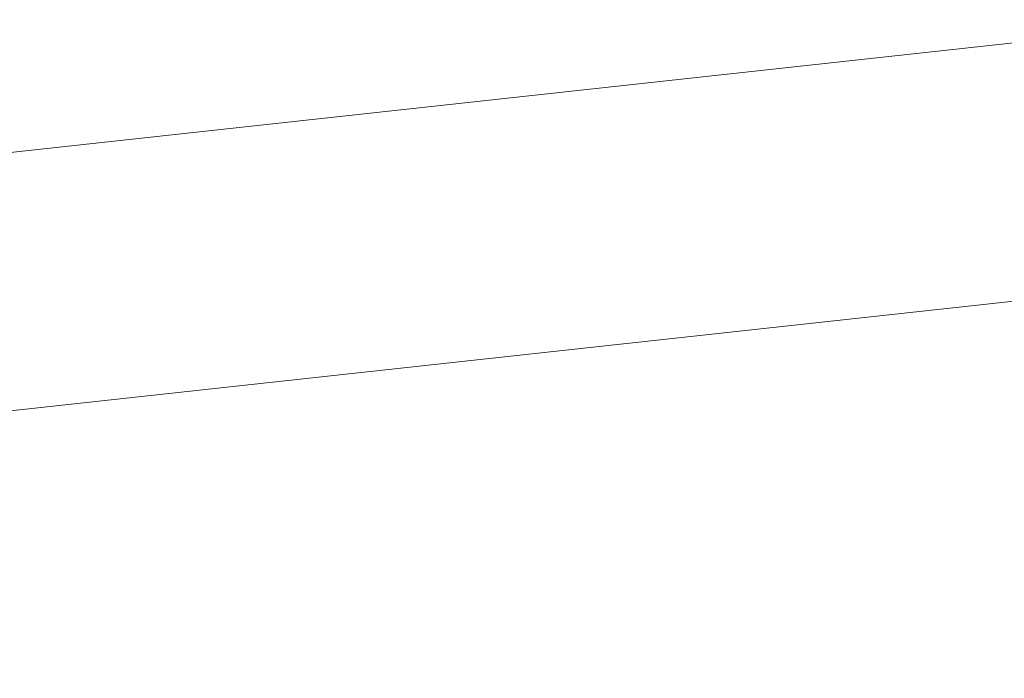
# Model space of a CAD drawing. Header units: millimetres. Extents: x 5 to 418, y 2 to 292.
# Tile 11 of 43: x 142.2 to 143.76, y 31.79 to 32.83. Entities that reach past the tile are written whole.
import ezdxf

# ---------------------------------------------------------------- set-up
doc = ezdxf.new("R2010")
doc.units = ezdxf.units.MM

msp = doc.modelspace()

# ---------------------------------------------------------------- linework, layer by layer
at = {"color": 7, "linetype": 'Continuous', "lineweight": 18}
for p, q in [((139.8168, 32.3636), (144.4965, 32.8746)), ((144.6006, 32.4755), (139.9209, 31.9644))]:
    msp.add_line(p, q, dxfattribs=at)
at = {"color": 7, "linetype": 'Continuous', "lineweight": 25}
for points, knots in [([(145.3796, 38.8523), (145.3043, 38.8881), (145.1538, 38.9595), (144.922, 39.0561), (144.6862, 39.1446), (144.4464, 39.2242), (144.203, 39.2952), (143.9564, 39.3574), (143.7069, 39.4109), (143.4054, 39.4644), (142.977, 39.5211), (142.4303, 39.5565), (141.8539, 39.5499), (141.123, 39.4957), (140.2163, 39.3486), (138.7206, 38.9216), (136.8679, 38.0512), (135.1492, 36.7795), (134.0789, 35.7296), (133.5065, 35.0845), (133.0114, 34.471), (132.3852, 33.585), (131.8281, 32.6106), (131.4181, 31.7193), (131.1738, 31.0917), (130.9948, 30.556), (130.9057, 30.23), (130.8654, 30.0828)], [0, 0, 0, 0, 0.015877, 0.031725, 0.047536, 0.063304, 0.079022, 0.094683, 0.110279, 0.125806, 0.150402, 0.18813, 0.222864, 0.250489, 0.313247, 0.37544, 0.500291, 0.624837, 0.687395, 0.717361, 0.74961, 0.801475, 0.87472, 0.913753, 0.947624, 0.976351, 1, 1, 1, 1]), ([(130.8654, 30.0828), (131.1399, 30.8693), (131.6889, 32.4424), (133.1328, 34.6125), (134.9228, 36.4766), (136.9908, 37.9256), (139.1931, 38.8604), (141.3892, 39.2243), (143.4375, 39.0027), (145.2037, 38.2025), (146.5752, 36.88), (147.4645, 35.1244), (147.8068, 33.043), (147.5843, 30.7744), (146.8097, 28.4637), (145.5225, 26.2583), (143.8117, 24.3039), (141.7825, 22.7216), (139.5555, 21.6189), (137.277, 21.0634), (135.103, 21.1059), (133.261, 21.6305), (132.3639, 22.3697), (131.9797, 22.6863)], [0, 0, 0, 0, 0.0485, 0.09702, 0.14447, 0.192878, 0.241469, 0.288957, 0.337259, 0.385903, 0.433465, 0.481642, 0.530324, 0.577995, 0.626032, 0.674734, 0.722547, 0.770428, 0.819134, 0.867108, 0.914834, 0.963527, 1, 1, 1, 1]), ([(146.1367, 37.1559), (146.4705, 36.6714), (147.1719, 35.6535), (147.5877, 33.6502), (147.4896, 31.4166), (146.8251, 29.1004), (145.6391, 26.8613), (144.0068, 24.8446), (142.0348, 23.1758), (139.8377, 21.9669), (137.4617, 21.2648), (135.0809, 21.224), (133.0767, 21.758), (132.1663, 22.564), (131.8153, 22.8748)], [0, 0, 0, 0, 0.0772698, 0.162339, 0.2461281, 0.3294854, 0.4145313, 0.4985764, 0.5817197, 0.6667126, 0.7509861, 0.8444545, 0.9400186, 1, 1, 1, 1]), ([(136.5118, 20.6234), (136.5857, 20.6182), (136.7373, 20.6075), (136.9731, 20.6001), (137.2222, 20.5997), (137.4845, 20.6079), (137.8727, 20.6332), (138.3913, 20.6947), (139.1724, 20.8446), (140.2512, 21.1545), (141.5811, 21.7288), (142.8878, 22.519), (144.0523, 23.4161), (145.0905, 24.4018), (146.2231, 25.7255), (147.1058, 27.0817), (147.7463, 28.3886), (148.1346, 29.3824), (148.431, 30.3857), (148.5867, 31.1681), (148.6675, 31.7648), (148.7106, 32.2074), (148.7395, 32.7544), (148.7289, 33.1464), (148.7231, 33.3604)], [0, 0, 0, 0, 0.0130617, 0.0267873, 0.0411647, 0.0561802, 0.0718319, 0.1073044, 0.1435379, 0.2021734, 0.2861674, 0.3655602, 0.4287333, 0.5001826, 0.5713536, 0.6784303, 0.732454, 0.7855064, 0.8380943, 0.8923504, 0.9104303, 0.9343261, 0.9641498, 1, 1, 1, 1])]:
    msp.add_open_spline(points, degree=3, knots=knots, dxfattribs=at)

doc.saveas('drawing.dxf')
